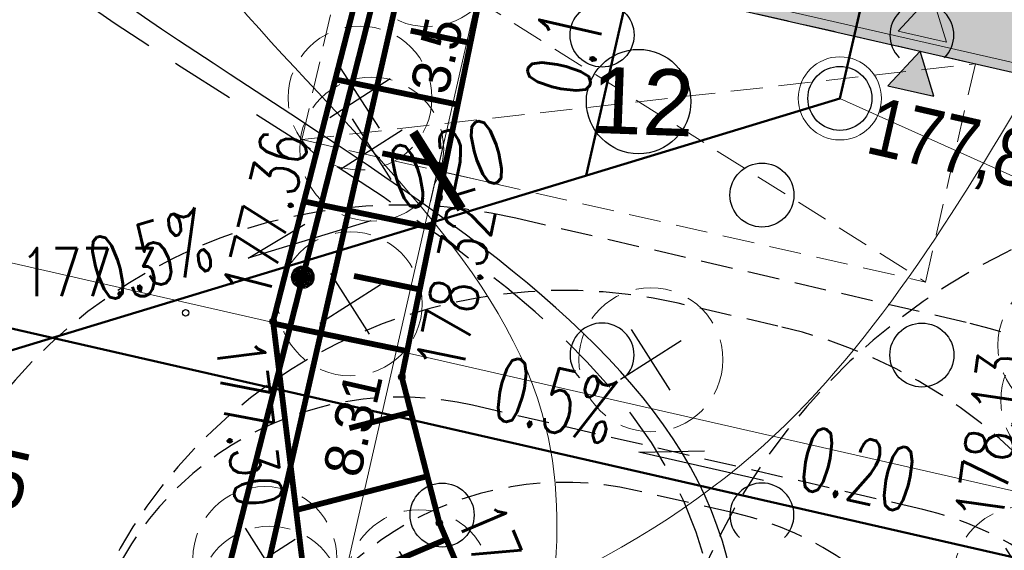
# Model space of a CAD drawing. Header units: metres. Extents: x 964 to 7125, y -212 to 9570.
# Tile 17 of 185: x 1675 to 1691, y 236 to 244. Entities that reach past the tile are written whole.
import ezdxf
from ezdxf import colors
from ezdxf.entities.mleader import LeaderData, LeaderLine
from ezdxf.enums import TextEntityAlignment as Align
from ezdxf.math import Vec2, Vec3

# ---------------------------------------------------------------- set-up
doc = ezdxf.new("R2010")
doc.units = ezdxf.units.M
for name, pattern in [('0', [0]), ('1081', [1.5, 1, -0.5]), ('3820', [1.75, 1.25, -0.5]), ('3901', [0]), ('CIĄGłA', [0]), ('DASH', [0.75, 0.5, -0.25]), ('DASHED', [0.75, 0.5, -0.25]), ('HIDDEN', [0.375, 0.25, -0.125])]:
    doc.linetypes.add(name, pattern=pattern)
for name, color, linetype in [('0S', 7, 'Continuous'), ('OT_Ogrodzenia', 7, 'Continuous'), ('OT_Rzedna', 7, 'Continuous'), ('OT_ZagospodarowanieTerenu', 7, 'Continuous'), ('SKARPA2', 7, 'Continuous'), ('WYMIARY', 9, 'Continuous'), ('ZP_strefy oddziaływania', 8, 'HIDDEN'), ('zz-odwodnienie', 5, 'Continuous')]:
    doc.layers.add(name, color=color, linetype=linetype)
for name, color, linetype, lineweight in [('_IE', 240, 'Continuous', 9), ('AGP1_HATCH', 7, 'Continuous', 5), ('AGP1_koncepcja', 6, 'Continuous', 50), ('AGP1_KRAWEZNIKI GRUBOŚCI', 7, 'Continuous', 15), ('AGP1_KRAWEZNIKI NOWE', 7, 'Continuous', 30), ('AGP1_OPISY', 7, 'Continuous', 13), ('AGP1_WYMIARY', 7, 'Continuous', 15), ('AGP1_ZIELEN', 1, 'Continuous', 15), ('IS-KD-brudna', 96, 'Continuous', 50), ('IS-KD-czysta', 92, 'Continuous', 50), ('IS-KD-czysta-studnie', 94, 'Continuous', 30), ('IS-KD-opis', 96, 'Continuous', 30), ('IS-KD-opis-rzedne', 96, 'Continuous', 30), ('LINIE PRZEKROJOWE', 7, 'Continuous', 9), ('MIEJCA PARKINGOWE', 7, 'Continuous', 9)]:
    doc.layers.add(name, color=color, linetype=linetype, lineweight=lineweight)
doc.layers.add('IS-viewport', color=254, linetype='Continuous', lineweight=0, plot=False)
doc.styles.add('ARIAL', font='arial.ttf')
doc.styles.add('IS-0.6', font='simplex.shx', dxfattribs={"width": 0.6})
doc.styles.get("Standard").update_dxf_attribs({"font": 'arial.ttf'})
doc.styles.add('STYL_ARIAL', font='simplex', dxfattribs={"width": 0.75, "oblique": 0.1})

# ---------------------------------------------------------------- blocks, each defined once
blk = doc.blocks.new('drzewo_liściaste_symbol')
at = {"layer": 'AGP1_ZIELEN', "color": 11, "lineweight": 30, "true_color": 0xf27172, "transparency": 33554559}
for p, q in [((0.53, -0.53), (-0.53, 0.53)), ((-0.53, -0.53), (0.53, 0.53))]:
    blk.add_line(p, q, dxfattribs=at)
at = {"layer": 'AGP1_ZIELEN', "color": 252, "linetype": 'DASHED', "lineweight": 5, "ltscale": 1.5, "true_color": 0x939598}
blk.add_circle((0, 0), 1.5, dxfattribs=at)
blk = doc.blocks.new('DRZEWA DO WYCINKI 20240606')
at = {"layer": 'AGP1_ZIELEN', "lineweight": 9, "xscale": 0.75, "yscale": 0.75, "zscale": 0.75, "rotation": 347.6011741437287}
for p in [(2222.966, 209.759), (2221.913, 207.518), (2222.096, 206.72), (2221.76, 204.301), (2233.01, 203.654), (2226.461, 203.427), (2233.055, 202.792), (2220.426, 200.321), (2232.312, 200.012), (2222.834, 199.959), (2220.503, 199.701)]:
    blk.add_blockref('drzewo_liściaste_symbol', p, dxfattribs=at)
blk = doc.blocks.new('PRZEKRÓJ TERENU OPIS PZT')
at = {"color": 251, "true_color": 0x636466}
blk.add_lwpolyline([(2751.914, 34.79), (2751.621, -72.808)], dxfattribs=at)
blk = doc.blocks.new('d_rzędna')
at = {"layer": 'zz-odwodnienie'}
blk.add_hatch(color=0, dxfattribs=at).paths.add_polyline_path([(0, 0), (0.369, 0.639), (-0.369, 0.639)])
at = {"layer": 'zz-odwodnienie', "color": 0}
for p, q in [((-0.369, 0.639), (0, 0)), ((0.369, 0.639), (-0.369, 0.639)), ((-0.369, 0.639), (0, 0)), ((0.369, 0.639), (-0.369, 0.639)), ((0, 0), (0.369, 0.639)), ((0, 0), (0.369, 0.639))]:
    blk.add_line(p, q, dxfattribs=at)
blk = doc.blocks.new('_ArchTick')
at = {"layer": 'WYMIARY', "color": 0, "linetype": 'Continuous', "const_width": 0.15}
blk.add_lwpolyline([(-0.5, -0.5), (0.5, 0.5)], dxfattribs=at)
blk = doc.blocks.new('OTZK1')
at = {"color": 0}
blk.add_circle((0.5, 0.5), 0.5, dxfattribs=at)
blk = doc.blocks.new('OTZK2')
at = {"color": 0}
blk.add_arc((0.5, 0.5), 0.5, 315, 225, dxfattribs=at)
blk = doc.blocks.new('OTRN')
at = {"color": 0}
blk.add_circle((0, 0), 0.05, dxfattribs=at)
blk = doc.blocks.new('RTPW02')
at = {"color": 0}
blk.add_circle((0, 0), 0.05, dxfattribs=at)
blk = doc.blocks.new('*U117')
at = {"color": 0, "linetype": 'Continuous', "lineweight": -2}
blk.add_lwpolyline([(1.042, 0.07), (-0.908, 0.515), (0.122, 0.536)], dxfattribs=at)
at = {"layer": 'IS-viewport'}
blk.add_line((-0.975, 0.223), (0.975, -0.223), dxfattribs=at)
at = {"color": 0, "linetype": 'Continuous', "lineweight": -2, "style": 'IS-0.6', "width": 0.6}
blk.add_attdef('OPIS-L', text='', height=1, rotation=347.1431, dxfattribs=at).set_placement((-1.396, 0.626), align=Align.RIGHT)
blk.add_attdef('OPIS-P', (1.529, -0.041), '', height=1, rotation=347.1431, dxfattribs=at)
blk.add_attdef('OPIS-POD', text='', height=1, rotation=347.1431, dxfattribs=at).set_placement((-0.067, -0.292), align=Align.TOP_CENTER)
blk = doc.blocks.new('*U116')
at = {"color": 0, "linetype": 'Continuous', "lineweight": -2}
blk.add_lwpolyline([(0.87, 0.578), (-1.044, -0.004), (-0.16, 0.526)], dxfattribs=at)
at = {"layer": 'IS-viewport'}
blk.add_line((-0.957, -0.291), (0.957, 0.291), dxfattribs=at)
at = {"color": 0, "linetype": 'Continuous', "lineweight": -2, "style": 'IS-0.6', "width": 0.6}
blk.add_attdef('OPIS-P', (1.348, 0.723), '', height=1, rotation=16.903, dxfattribs=at)
blk.add_attdef('OPIS-L', text='', height=1, rotation=16.903, dxfattribs=at).set_placement((-1.522, -0.149), align=Align.RIGHT)
blk.add_attdef('OPIS-POD', text='', height=1, rotation=16.903, dxfattribs=at).set_placement((0.087, -0.287), align=Align.TOP_CENTER)
blk = doc.blocks.new('IS-opis-studni-P-0.6')
at = {"color": 0, "linetype": 'Continuous', "lineweight": 15, "transparency": 16777216}
blk.add_line((0, 0), (3.5, 0), dxfattribs=at)
at = {"color": 0, "linetype": 'Continuous', "lineweight": -2, "transparency": 16777216, "style": 'IS-0.6', "width": 0.6}
for p in [(1.75, 0.25), (1.75, -1.25), (1.75, -2.5)]:
    blk.add_attdef('000,00', text='', height=1, dxfattribs=at).set_placement(p, align=Align.CENTER)
blk.add_attdef('S0', text='', height=1.25, dxfattribs=at).set_placement((3.75, 0), align=Align.MIDDLE_LEFT)
blk = doc.blocks.new('_None', base_point=(2.5, 0))

msp = doc.modelspace()

# ---------------------------------------------------------------- block references
at = {"layer": '0S', "color": 8, "linetype": 'CIĄGłA'}
msp.add_blockref('DRZEWA DO WYCINKI 20240606', (-541.205, 35.454), dxfattribs=at)

# ---------------------------------------------------------------- leaders
at = {"layer": 'IS-KD-opis-rzedne', "color": 8}
ml = msp.add_multileader_block('Standard', dxfattribs=at)
ml.set_content('IS-opis-studni-P-0.6', color=8)
ml.set_attribute('S0', 'D12', width=0)
ml.set_attribute('000,00', '177,78', width=0)
ml.set_attribute('000,00', '176,33', width=0)
ml.set_attribute('000,00', '', width=0)
ml.set_leader_properties(linetype='Continuous', lineweight=9)
ml.set_arrow_properties(name='NONE')
ml.build(insert=Vec2(0, 0))
ml.multileader.update_dxf_attribs({"has_dogleg": 0, "text_left_attachment_type": 6, "text_right_attachment_type": 6, "dogleg_length": 0, "arrow_head_size": 5, "block_connection_type": 1})
ctx = ml.context
ctx.base_point, ctx.char_height, ctx.arrow_head_size, ctx.landing_gap_size, ctx.plane_origin = Vec3(1703.605, 240.978), 20, 5, 5, Vec3(1680.889, 248.024)
ctx.left_attachment, ctx.right_attachment, ctx.text_align_type, ctx.attachment_type = 6, 6, 2, 1
notes = []
notes.append((ctx, [(1, (1, 1, 0), (1703.605, 240.978), (1, 0), 0, [(0, [(1674.667, 251.131)], 0, [])])]))
ctx.block.insert = Vec3(1703.605, 240.978)
ml = msp.add_multileader_block('Standard', dxfattribs=at)
ml.set_content('IS-opis-studni-P-0.6', color=8)
ml.set_attribute('S0', 'D15', width=0)
ml.set_attribute('000,00', '177,82', width=0)
ml.set_attribute('000,00', '176,35', width=0)
ml.set_attribute('000,00', '', width=0)
ml.set_leader_properties(linetype='Continuous', lineweight=9)
ml.set_arrow_properties(name='NONE')
ml.build(insert=Vec2(0, 0))
ml.multileader.update_dxf_attribs({"has_dogleg": 0, "text_left_attachment_type": 6, "text_right_attachment_type": 6, "dogleg_length": 0, "arrow_head_size": 5, "block_connection_type": 1})
ctx = ml.context
ctx.base_point, ctx.char_height, ctx.arrow_head_size, ctx.landing_gap_size, ctx.plane_origin = Vec3(1703.066, 236.276), 20, 5, 5, Vec3(1694.431, 239.859)
ctx.left_attachment, ctx.right_attachment, ctx.text_align_type, ctx.attachment_type = 6, 6, 2, 1
notes.append((ctx, [(1, (1, 1, 0), (1703.066, 236.276), (1, 0), 0, [(0, [(1688.21, 242.966)], 0, [])])]))
ctx.block.insert = Vec3(1703.066, 236.276)
ml = msp.add_multileader_block('Standard', dxfattribs=at)
ml.set_content('IS-opis-studni-P-0.6', color=8)
ml.set_attribute('S0', 'D1', width=0)
ml.set_attribute('000,00', '177,65', width=0)
ml.set_attribute('000,00', '175,79', width=0)
ml.set_attribute('000,00', '', width=0)
ml.set_leader_properties(linetype='Continuous', lineweight=9)
ml.set_arrow_properties(name='NONE')
ml.build(insert=Vec2(0, 0))
ml.multileader.update_dxf_attribs({"has_dogleg": 0, "text_left_attachment_type": 6, "text_right_attachment_type": 6, "dogleg_length": 0, "arrow_head_size": 5, "block_connection_type": 1})
ctx = ml.context
ctx.base_point, ctx.char_height, ctx.arrow_head_size, ctx.landing_gap_size, ctx.plane_origin = Vec3(1670.784, 222.887), 20, 5, 5, Vec3(1673.16, 235.905)
ctx.left_attachment, ctx.right_attachment, ctx.text_align_type, ctx.attachment_type = 6, 6, 2, 1
notes.append((ctx, [(1, (1, 1, 0), (1670.784, 222.887), (1, 0), 0, [(0, [(1666.938, 239.012)], 0, [])])]))
ctx.block.insert = Vec3(1670.784, 222.887)
ml = msp.add_multileader_block('Standard', dxfattribs=at)
ml.set_content('IS-opis-studni-P-0.6', color=8)
ml.set_attribute('S0', 'D11', width=0)
ml.set_attribute('000,00', '177,67', width=0)
ml.set_attribute('000,00', '176,26', width=0)
ml.set_attribute('000,00', '', width=0)
ml.set_leader_properties(linetype='Continuous', lineweight=9)
ml.set_arrow_properties(name='NONE')
ml.build(insert=Vec2(0, 0))
ml.multileader.update_dxf_attribs({"has_dogleg": 0, "text_left_attachment_type": 6, "text_right_attachment_type": 6, "dogleg_length": 0, "arrow_head_size": 5, "block_connection_type": 1})
ctx = ml.context
ctx.base_point, ctx.char_height, ctx.arrow_head_size, ctx.landing_gap_size, ctx.plane_origin = Vec3(1675.926, 224.428), 20, 5, 5, Vec3(1677.877, 234.829)
ctx.left_attachment, ctx.right_attachment, ctx.text_align_type, ctx.attachment_type = 6, 6, 2, 1
notes.append((ctx, [(1, (1, 1, 0), (1675.926, 224.428), (1, 0), 0, [(0, [(1671.655, 237.935)], 0, [])])]))
ctx.block.insert = Vec3(1675.926, 224.428)
for ctx, leaders in notes:
    for number, flags, end, landing, length, lines in leaders:
        leader = LeaderData()
        leader.index, (leader.has_last_leader_line, leader.has_dogleg_vector, leader.attachment_direction) = number, flags
        leader.last_leader_point, leader.dogleg_vector, leader.dogleg_length = Vec3(end), Vec3(landing), length
        for number, points, colour, breaks in lines:
            line = LeaderLine()
            line.index, line.vertices, line.color, line.breaks = number, Vec3.list(points), colors.encode_raw_color(colour), breaks
            leader.lines.append(line)
        ctx.leaders.append(leader)

# ---------------------------------------------------------------- next in the draw order: block references
at = {"layer": 'LINIE PRZEKROJOWE', "color": 8, "linetype": 'CIĄGłA', "lineweight": 5, "rotation": 77.33843703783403}
msp.add_blockref('PRZEKRÓJ TERENU OPIS PZT', (1049.122, -2439.278), dxfattribs=at)

# ---------------------------------------------------------------- next in the draw order: hatches: boundary and pattern name
at = {"layer": 'AGP1_HATCH', "transparency": 33554625}
h = msp.add_hatch(dxfattribs=at)
h.set_pattern_fill('GRASS', color=8, scale=0.02)
h.set_pattern_definition([(90, (-261.60576, 0), (-0.359210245, 0.359210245), [0.09525, -0.62317049]), (45, (-261.60576, 0), (-0.35921024, 0.35921024), [0.09525, -0.41275]), (135, (-261.60576, 0), (-0.35921024, -0.35921024), [0.09525, -0.41275])])
edge = h.paths.add_edge_path()
edge.add_line((1656.422, 281.175), (1656.127, 280.104))
edge.add_arc((1693.613, 442.4), 166.569, 256.99439, 258.15001)
edge.add_line((1659.408, 279.381), (1659.688, 279.32))
edge.add_line((1659.688, 279.32), (1659.806, 279.868))
edge.add_line((1659.806, 279.868), (1661.429, 279.518))
edge.add_line((1661.429, 279.518), (1661.311, 278.971))
edge.add_line((1661.311, 278.971), (1671.859, 276.699))
edge.add_line((1671.859, 276.699), (1672.89, 277.431))
edge.add_line((1672.89, 277.431), (1656.422, 281.175))
edge = h.paths.add_edge_path()
edge.add_line((1672.89, 277.431), (1671.859, 276.699))
edge.add_line((1671.859, 276.699), (1700.067, 270.625))
edge.add_arc((1697.572, 261.982), 8.996, -9.9, 73.8971, ccw=False)
edge.add_line((1706.434, 260.435), (1699.675, 230.82))
edge.add_line((1699.675, 230.82), (1699.039, 230.965))
edge.add_line((1699.039, 230.965), (1697.66, 224.923))
edge.add_line((1697.66, 224.923), (1693.428, 225.889))
edge.add_line((1693.428, 225.889), (1694.802, 231.912))
edge.add_line((1694.802, 231.912), (1691.417, 230.989))
edge.add_line((1691.417, 230.989), (1687.62, 231.856))
edge.add_line((1687.62, 231.856), (1687.209, 230.055))
edge.add_line((1687.209, 230.055), (1682.489, 231.129))
edge.add_line((1682.489, 231.129), (1682.9, 232.933))
edge.add_line((1682.9, 232.933), (1676.827, 234.319))
edge.add_line((1676.827, 234.319), (1675.092, 235.491))
edge.add_arc((1674.593, 234.803), 0.85, 53.9932, 167.1431)
edge.add_line((1673.764, 234.992), (1672.473, 229.338))
edge.add_line((1672.473, 229.338), (1668.33, 230.283))
edge.add_line((1668.33, 230.283), (1668.697, 231.892))
edge.add_line((1668.697, 231.892), (1649.54, 236.264))
edge.add_line((1649.54, 236.264), (1649.54, 236.264))
edge.add_line((1649.54, 236.264), (1649.974, 238.166))
edge.add_line((1649.974, 238.166), (1646.074, 239.056))
edge.add_line((1646.074, 239.056), (1646.786, 242.175))
edge.add_line((1646.786, 242.175), (1651.997, 262.804))
edge.add_arc((1649.234, 263.502), 2.85, 345.8235, 357.6929)
edge.add_line((1652.081, 263.387), (1652.176, 265.726))
edge.add_line((1652.176, 265.726), (1643.652, 234.685))
edge.add_line((1643.652, 234.685), (1698.062, 222.315))
edge.add_line((1698.062, 222.315), (1709.122, 269.195))
edge.add_line((1709.122, 269.195), (1672.89, 277.431))
at = {"layer": 'AGP1_HATCH', "transparency": 33554477}
h = msp.add_hatch(color=8, dxfattribs=at)
h.dxf.hatch_style = 1
h.paths.add_polyline_path([(1681.679, 259.385), (1697.035, 255.88), (1694.241, 243.641), (1678.886, 247.145)], flags=16)
edge = h.paths.add_edge_path(flags=16)
edge.add_line((1685.185, 266.431), (1685.041, 265.797))
edge.add_line((1685.041, 265.797), (1679.484, 267.066))
edge.add_line((1679.484, 267.066), (1679.628, 267.7))
edge.add_arc((1680.457, 267.51), 0.85, 77.143, 167.143, ccw=False)
edge.add_line((1680.646, 268.339), (1684.546, 267.449))
edge.add_arc((1684.357, 266.62), 0.85, -12.857, 77.143, ccw=False)
edge = h.paths.add_edge_path()
edge.add_line((1698.176, 256.389), (1688.505, 258.596))
edge.add_line((1688.505, 258.596), (1688.984, 260.692))
edge.add_line((1688.984, 260.692), (1693.439, 259.675))
edge.add_line((1693.439, 259.675), (1694.664, 265.073))
edge.add_arc((1694.414, 264.151), 0.955, 74.8696, 168.3871)
edge.add_line((1693.479, 264.343), (1692.631, 260.629))
edge.add_line((1692.631, 260.629), (1684.442, 262.498))
edge.add_line((1684.442, 262.498), (1685.332, 266.398))
edge.add_arc((1684.357, 266.62), 1, 347.143, 437.143)
edge.add_line((1684.579, 267.595), (1680.679, 268.485))
edge.add_arc((1680.457, 267.51), 1, 77.143, 167.143)
edge.add_line((1679.482, 267.733), (1679.304, 266.953))
edge.add_line((1679.304, 266.953), (1684.179, 265.84))
edge.add_line((1684.179, 265.84), (1682.821, 259.893))
edge.add_line((1682.821, 259.893), (1678.938, 260.78))
edge.add_arc((1678.715, 259.783), 1.022, 77.4136, 166.3038)
edge.add_line((1677.723, 260.025), (1675.69, 251.12))
edge.add_arc((1679.596, 250.098), 4.037, 165.3349, 256.6502)
edge.add_line((1678.663, 246.17), (1693.051, 242.887))
edge.add_arc((1693.49, 244.837), 1.999, 257.3113, 345.5302)
edge.add_line((1695.426, 244.337), (1698.176, 256.389))
at = {"layer": 'AGP1_OPISY', "ltscale": 0.05}
msp.add_hatch(color=8, dxfattribs=at).paths.add_polyline_path([(1689.65, 244.589), (1689.12, 244.017), (1689.879, 243.844)])

# ---------------------------------------------------------------- next in the draw order: linework, layer by layer
at = {"color": 8, "linetype": '0', "lineweight": 30, "ltscale": 0.1}
msp.add_open_spline([(1686.067, 231.374), (1686.337, 232.456), (1688.143, 239.697), (1673.197, 244.258), (1670.511, 252.669), (1667.225, 256.469), (1668.028, 257.294), (1668.323, 257.597)], degree=3, knots=[0, 0, 0, 0, 3.201083, 21.422723, 30.578449, 32.539306, 33.682043, 33.682043, 33.682043, 33.682043], dxfattribs=at)
at = {"layer": '_IE', "color": 8}
for points in [[(1678.302, 253.321), (1677.412, 253.296), (1676.204, 250.76), (1678.78, 244.452), (1683.615, 237.823), (1683.065, 231.861)], [(1648.115, 240.582), (1648.732, 243.424), (1662.081, 252.238), (1664.449, 252.571), (1678.138, 252.604)], [(1678.595, 233.403), (1686.851, 237.396), (1691.347, 243.43)]]:
    msp.add_spline(points, degree=3, dxfattribs=at)
at = {"layer": 'AGP1_koncepcja', "color": 8, "linetype": 'DASHED', "lineweight": 30, "ltscale": 2}
msp.add_open_spline([(1685.865, 231.424), (1686.193, 232.433), (1687.384, 240.162), (1672.778, 243.746), (1670.323, 252.885), (1666.921, 256.567), (1667.877, 257.483), (1668.143, 257.756)], degree=3, knots=[0, 0, 0, 0, 3.183067, 21.404707, 30.560433, 32.52129, 33.664026, 33.664026, 33.664026, 33.664026], dxfattribs=at)
at = {"layer": 'AGP1_KRAWEZNIKI GRUBOŚCI', "color": 8}
msp.add_lwpolyline([(1684.325, 265.807), (1682.934, 259.714), (1678.911, 260.632, 0.423891), (1677.859, 259.95), (1677.853, 259.922), (1675.836, 251.084, 0.421112), (1678.697, 246.317), (1693.084, 243.033, 0.404777), (1695.28, 244.373), (1697.997, 256.276), (1688.325, 258.483), (1688.871, 260.872), (1693.326, 259.855), (1694.489, 264.951, 0.375487), (1693.625, 264.311), (1692.744, 260.449), (1688.942, 261.317)], format="xyb", dxfattribs=at)
at = {"layer": 'AGP1_KRAWEZNIKI NOWE', "color": 8, "linetype": 'CIĄGłA'}
msp.add_line((1678.663, 246.17), (1693.051, 242.887), dxfattribs=at)
at = {"layer": 'AGP1_OPISY', "color": 8}
msp.add_lwpolyline([(1689.65, 244.589), (1689.12, 244.017), (1689.879, 243.844)], close=True, dxfattribs=at)
at = {"layer": 'AGP1_OPISY', "color": 8, "linetype": 'Continuous', "lineweight": 30}
msp.add_circle((1685.064, 242.915), 0.817, dxfattribs=at)
at = {"layer": 'AGP1_WYMIARY', "color": 8, "linetype": 'CIĄGłA', "lineweight": 0}
for p, q in [((1682.809, 245.737), (1681.808, 241.35)), ((1682.03, 242.325), (1679.958, 233.245)), ((1681.919, 241.837), (1682.894, 241.615)), ((1681.919, 241.837), (1682.894, 241.615))]:
    msp.add_line(p, q, dxfattribs=at)
at = {"layer": 'IS-KD-brudna', "color": 8}
msp.add_line((1658.946, 243.093), (1696.664, 234.484), dxfattribs=at)
at = {"layer": 'IS-KD-czysta', "color": 8, "ltscale": 2}
for p, q in [((1685.145, 245.717), (1684.242, 241.76)), ((1688.655, 244.916), (1688.21, 242.966)), ((1671.655, 237.935), (1688.21, 242.966))]:
    msp.add_line(p, q, dxfattribs=at)
at = {"layer": 'IS-KD-czysta-studnie', "color": 8, "lineweight": 9}
msp.add_circle((1688.21, 242.966), 0.65, dxfattribs=at)
at = {"layer": 'IS-KD-czysta-studnie', "color": 8}
msp.add_circle((1688.21, 242.966), 0.5, dxfattribs=at)
at = {"layer": 'MIEJCA PARKINGOWE', "color": 8, "linetype": 'DASH', "lineweight": 0}
for points in [[(1690.328, 243.508), (1680.579, 245.733), (1679.8, 242.321), (1689.549, 240.096), (1690.328, 243.508)], [(1680.579, 245.733), (1689.549, 240.096)], [(1679.8, 242.321), (1690.328, 243.508)]]:
    msp.add_lwpolyline(points, dxfattribs=at)
at = {"layer": 'OT_Ogrodzenia', "color": 251, "linetype": '3901', "true_color": 0x636466, "const_width": 0.09}
msp.add_lwpolyline([(1687.222, 269.245), (1678.532, 235.145)], dxfattribs=at)
at = {"layer": 'OT_Ogrodzenia', "color": 251, "true_color": 0x636466}
for radius in [0.175, 0.158, 0.14, 0.122, 0.105, 0.0875, 0.07, 0.0525, 0.035]:
    msp.add_circle((1679.813, 240.174), radius, dxfattribs=at)
at = {"layer": 'OT_ZagospodarowanieTerenu', "color": 251, "linetype": '1081', "true_color": 0x636466, "const_width": 0.09}
msp.add_lwpolyline([(1718.542, 260.235), (1716.922, 265.535), (1697.322, 266.435), (1683.672, 254.995), (1678.992, 234.455), (1682.282, 232.495), (1682.662, 227.255), (1698.832, 221.325), (1696.322, 206.435), (1703.682, 205.955), (1707.562, 209.025), (1708.492, 217.075), (1711.172, 228.515), (1709.932, 235.265), (1708.172, 239.455), (1710.772, 242.145), (1715.712, 241.735), (1717.062, 247.255), (1716.642, 251.005), (1718.542, 260.235)], dxfattribs=at)
at = {"layer": 'SKARPA2', "color": 252, "linetype": '3820', "true_color": 0x939598, "const_width": 0.09}
for points in [[(1697.116, 221.156), (1682.8, 225.98), (1682.793, 227.45), (1681.913, 231.497), (1679.898, 234.979), (1679.349, 239.479), (1681.684, 248.568), (1683.429, 254.88), (1685.415, 253.836), (1685.327, 251.1)], [(1685.327, 251.1), (1683.025, 246.701), (1681.361, 238.612), (1681.949, 236.331), (1685.252, 228.57), (1683.811, 227.143), (1696.288, 223.282)]]:
    msp.add_lwpolyline(points, dxfattribs=at)
at = {"layer": 'SKARPA2', "color": 252, "true_color": 0x939598, "const_width": 0.09}
for points in [[(1682.434, 243.832), (1681.5, 244.024)], [(1682.236, 242.869), (1680.321, 243.263)], [(1682.038, 241.906), (1681.057, 242.108)], [(1681.84, 240.943), (1679.831, 241.356)], [(1681.642, 239.98), (1680.614, 240.191)], [(1681.444, 239.017), (1679.353, 239.447)], [(1681.503, 238.06), (1680.542, 237.813)], [(1681.76, 237.061), (1679.708, 236.532)], [(1682.057, 236.076), (1680.967, 235.612)]]:
    msp.add_lwpolyline(points, dxfattribs=at)
at = {"layer": 'SKARPA2', "color": 251, "true_color": 0x636466}
for p in [(1679.349, 239.479), (1681.361, 238.612), (1681.949, 236.331)]:
    msp.add_point(p, dxfattribs=at)
at = {"layer": 'ZP_strefy oddziaływania', "color": 8, "ltscale": 2}
for points in [[(1717.151, 222.935), (1717.607, 224.907, 0.414214), (1695.142, 260.898), (1688.104, 262.526, 0.414214), (1652.113, 240.061), (1651.657, 238.089, 0.414214), (1674.122, 202.099), (1681.16, 200.47, 0.414214)], [(1684.278, 228.49), (1685.495, 233.823, -0.414214), (1697.469, 241.347), (1699.224, 240.946, -0.414214), (1706.748, 228.972), (1705.531, 223.639, -0.414214), (1693.557, 216.115), (1691.802, 216.515, -0.414214)], [(1695.717, 227.895), (1696.173, 229.867, 0.414214), (1690.183, 239.464), (1683.145, 241.093, 0.414214), (1673.547, 235.102), (1673.091, 233.13, 0.414214), (1679.082, 223.533), (1686.12, 221.904, 0.414214)], [(1692.794, 228.571), (1693.251, 230.543, 0.414214), (1689.506, 236.541), (1682.468, 238.17, 0.414214), (1676.47, 234.426), (1676.014, 232.454, 0.414214), (1679.758, 226.455), (1686.796, 224.827, 0.414214)]]:
    msp.add_lwpolyline(points, format="xyb", close=True, dxfattribs=at)
at = {"layer": 'ZP_strefy oddziaływania', "color": 8, "ltscale": 2, "elevation": 0}
for points in [[(1692.137, 260.857), (1690.577, 261.213, 0.414214), (1654.654, 238.641), (1654.509, 238.007, 0.414214), (1677.081, 202.083), (1678.641, 201.727, 0.414214), (1714.565, 224.3), (1714.709, 224.933, 0.414214)], [(1687.242, 239.408), (1685.682, 239.764, 0.414214), (1676.102, 233.745), (1675.957, 233.111, 0.414214), (1681.977, 223.532), (1683.537, 223.176, 0.414214), (1693.116, 229.195), (1693.261, 229.829, 0.414214)], [(1686.574, 236.484), (1685.014, 236.84, 0.414214), (1679.027, 233.078), (1678.882, 232.444, 0.414214), (1682.644, 226.457), (1684.204, 226.101, 0.414214), (1690.191, 229.863), (1690.336, 230.496, 0.414214)]]:
    msp.add_lwpolyline(points, format="xyb", close=True, dxfattribs=at)

# ---------------------------------------------------------------- next in the draw order: block references
at = {"layer": 'AGP1_WYMIARY', "color": 8, "linetype": 'CIĄGłA', "lineweight": 0}
for rotation in [257.1431429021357, 77.1431282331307]:
    msp.add_blockref('_ArchTick', (1681.919, 241.837), dxfattribs=dict(at, rotation=rotation))
at = {"layer": 'IS-KD-opis', "color": 8}
ref = msp.add_blockref('*U116', (1680.006, 240.473), dxfattribs=at)
ref.add_attrib('OPIS-P', '0.20', (1681.354, 241.196), dxfattribs={"layer": '0', "color": 0, "linetype": 'Continuous', "lineweight": -2, "height": 1, "rotation": 16.903, "style": 'IS-0.6', "width": 0.6})
ref.add_attrib('OPIS-L', '0.5%', dxfattribs={"layer": '0', "color": 0, "linetype": 'Continuous', "lineweight": -2, "height": 1, "rotation": 16.903, "style": 'IS-0.6', "width": 0.6}).set_placement((1678.484, 240.324), align=Align.RIGHT)
ref = msp.add_blockref('*U117', (1685.974, 236.924), dxfattribs=at)
ref.add_attrib('OPIS-P', '0.20', (1687.504, 236.882), dxfattribs={"layer": '0', "color": 0, "linetype": 'Continuous', "lineweight": -2, "height": 1, "rotation": 347.1431, "style": 'IS-0.6', "width": 0.6})
ref.add_attrib('OPIS-L', '0.5%', dxfattribs={"layer": '0', "color": 0, "linetype": 'Continuous', "lineweight": -2, "height": 1, "rotation": 347.1431, "style": 'IS-0.6', "width": 0.6}).set_placement((1684.579, 237.55), align=Align.RIGHT)
at = {"layer": 'OT_Rzedna', "color": 251, "true_color": 0x636466}
msp.add_blockref('OTRN', (1677.982, 239.615), dxfattribs=at)
at = {"layer": 'OT_ZagospodarowanieTerenu', "color": 251, "true_color": 0x636466}
for name, p in [('OTZK1', (1683.992, 243.455)), ('OTZK2', (1688.992, 243.455)), ('OTZK1', (1686.492, 240.955)), ('OTZK2', (1683.992, 238.455)), ('OTZK1', (1688.992, 238.455)), ('OTZK1', (1681.492, 235.955)), ('OTZK2', (1686.492, 235.955))]:
    msp.add_blockref(name, p, dxfattribs=at)
at = {"layer": 'SKARPA2', "color": 251, "true_color": 0x636466}
for p in [(1679.349, 239.479), (1681.361, 238.612), (1681.949, 236.331)]:
    msp.add_blockref('RTPW02', p, dxfattribs=at)
at = {"layer": 'zz-odwodnienie', "color": 8, "linetype": 'CIĄGłA', "lineweight": 0, "rotation": 167.1429869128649}
msp.add_blockref('d_rzędna', (1689.464, 243.705), dxfattribs=at)
msp.add_blockref('d_rzędna', (1689.464, 243.705), dxfattribs=at)
msp.add_blockref('d_rzędna', (1689.464, 243.705), dxfattribs=at)

# ---------------------------------------------------------------- next in the draw order: texts
at = {"layer": 'AGP1_OPISY', "color": 8, "linetype": 'Continuous', "lineweight": 30, "insert": (1684.341, 243.465), "char_height": 1.0368, "width": 0.84164, "attachment_point": 1, "rotation": 357.9312, "style": 'ARIAL'}
msp.add_mtext('12', dxfattribs=at)
at = {"layer": 'AGP1_WYMIARY', "color": 8, "linetype": 'CIĄGłA', "lineweight": 0, "char_height": 0.6, "attachment_point": 5, "rotation": 77.1431, "style": 'ARIAL'}
for s, insert in [('\\A1;3.5', (1681.912, 243.634)), ('\\A1;8.31', (1680.598, 237.876))]:
    msp.add_mtext(s, dxfattribs=dict(at, insert=insert))
at = {"layer": 'IS-KD-opis', "color": 8, "style": 'IS-0.6', "width": 0.6}
msp.add_text('0.16', height=1, rotation=77.143, dxfattribs=at).set_placement((1684.25, 242.944))
at = {"layer": 'OT_Rzedna', "color": 251, "true_color": 0x636466, "style": 'STYL_ARIAL', "width": 0.75}
msp.add_text('177.3', height=0.75, dxfattribs=at).set_placement((1675.392, 240.252), align=Align.MIDDLE_LEFT)
at = {"layer": 'SKARPA2', "color": 251, "true_color": 0x636466, "style": 'STYL_ARIAL', "width": 0.75}
for s, rotation, p in [('177.36', 75.5921, (1679.484, 239.712)), ('178.32', 78.3758, (1682.523, 238.584)), ('177.30', 276.9557, (1678.226, 239.139)), ('178.13', 81.8134, (1690.97, 236.276)), ('178.72', 293.0541, (1681.987, 236.347))]:
    msp.add_text(s, height=0.75, rotation=rotation, dxfattribs=at).set_placement(p, align=Align.BOTTOM_LEFT)
at = {"layer": 'zz-odwodnienie', "color": 8, "char_height": 0.9, "width": 5.78409, "attachment_point": 1, "rotation": 347.143}
for s, insert in [('{\\fArial Narrow|b0|i0|c238|p34;177,85}', (1688.788, 243)), ('{\\fArial Narrow|b0|i0|c238|p34;177,85}', (1688.788, 243)), ('{\\fArial Narrow|b0|i0|c238|p34;177,85}', (1688.788, 243)), ('{\\fArial Narrow|b0|i0|c238|p34;177,65}', (1672.547, 238.084)), ('{\\fArial Narrow|b0|i0|c238|p34;177,65}', (1672.547, 238.084)), ('{\\fArial Narrow|b0|i0|c238|p34;177,65}', (1672.547, 238.084))]:
    msp.add_mtext(s, dxfattribs=dict(at, insert=insert))

# ---------------------------------------------------------------- next in the draw order: leaders
at = {"layer": 'AGP1_OPISY', "color": 8, "linetype": 'Continuous', "lineweight": 15}
ml = msp.add_multileader_mtext('Standard', dxfattribs=at)
ml.set_content('', color=8)
ml.set_leader_properties()
ml.build(insert=Vec2(0, 0))
ml.multileader.update_dxf_attribs({"arrow_head_size": 0.8})
ctx = ml.context
ctx.base_point, ctx.arrow_head_size, ctx.plane_origin = Vec3(1689.03, 234.556), 0.8, Vec3(1685.18, 223.668)
notes = []
notes.append((ctx, [(0, (1, 1, 0), (1688.519, 234.556), (1, 0), 0.511, [(0, [(1685.973, 231.188)], 0, [])])]))
ctx.mtext.insert, ctx.mtext.flow_direction = Vec3(1691.03, 236.556), 5
for ctx, leaders in notes:
    for number, flags, end, landing, length, lines in leaders:
        leader = LeaderData()
        leader.index, (leader.has_last_leader_line, leader.has_dogleg_vector, leader.attachment_direction) = number, flags
        leader.last_leader_point, leader.dogleg_vector, leader.dogleg_length = Vec3(end), Vec3(landing), length
        for number, points, colour, breaks in lines:
            line = LeaderLine()
            line.index, line.vertices, line.color, line.breaks = number, Vec3.list(points), colors.encode_raw_color(colour), breaks
            leader.lines.append(line)
        ctx.leaders.append(leader)

doc.saveas('drawing.dxf')
